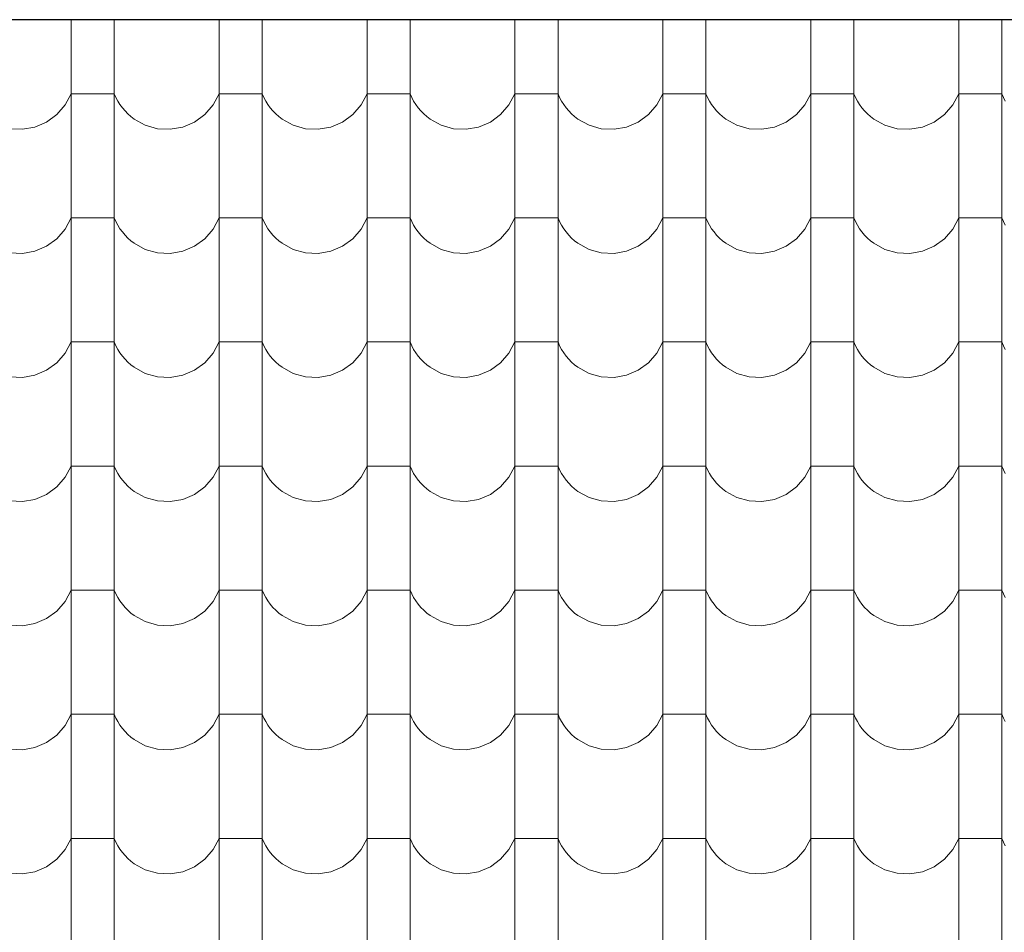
# Model space of a CAD drawing. Header units: millimetres. Extents: x -61343 to 9939, y -6894 to 7453.
# Tile 240 of 255: x 3297 to 3517, y -3385 to -3181. Entities that reach past the tile are written whole.
import ezdxf

# ---------------------------------------------------------------- set-up
doc = ezdxf.new("R2010")
doc.units = ezdxf.units.MM
doc.header["$MEASUREMENT"] = 0
doc.layers.add('810-G Ogólne', color=7, linetype='Continuous')
doc.layers.add('990-D Import IFC', color=7, linetype='Continuous')

# ---------------------------------------------------------------- blocks, each defined once
blk = doc.blocks.new('*X1822', base_point=(515069.4, 47309.9))
at = {"layer": '990-D Import IFC', "color": 251, "linetype": 'Continuous', "lineweight": 13, "true_color": 0x6a6a6a}
for p, q in [((543071.4, -15788.8), (543071.4, -15846.1)), ((543167.5, -15788.8), (543167.5, -15846.1)), ((543401.4, -15788.8), (543401.4, -15846.1)), ((543497.5, -15788.8), (543497.5, -15846.1)), ((543731.4, -15788.8), (543731.4, -15846.1)), ((543827.5, -15788.8), (543827.5, -15846.1)), ((544061.4, -15788.8), (544061.4, -15846.1)), ((544157.5, -15788.8), (544157.5, -15846.1)), ((544391.4, -15788.8), (544391.4, -15846.1)), ((544487.5, -15788.8), (544487.5, -15846.1)), ((544721.4, -15788.8), (544721.4, -15846.1)), ((544817.5, -15788.8), (544817.5, -15846.1)), ((545051.4, -15788.8), (545051.4, -15846.1)), ((545147.5, -15788.8), (545147.5, -15846.1)), ((543071.4, -15846.1), (543071.4, -16123.1)), ((543167.5, -15846.1), (543167.5, -16123.1)), ((543401.4, -15846.1), (543401.4, -16123.1)), ((543497.5, -15846.1), (543497.5, -16123.1)), ((543731.4, -15846.1), (543731.4, -16123.1)), ((543827.5, -15846.1), (543827.5, -16123.1)), ((544061.4, -15846.1), (544061.4, -16123.1)), ((544157.5, -15846.1), (544157.5, -16123.1)), ((544391.4, -15846.1), (544391.4, -16123.1)), ((544487.5, -15846.1), (544487.5, -16123.1)), ((544721.4, -15846.1), (544721.4, -16123.1)), ((544817.5, -15846.1), (544817.5, -16123.1)), ((545051.4, -15846.1), (545051.4, -16123.1)), ((545147.5, -15846.1), (545147.5, -16123.1)), ((543058.1, -15979.2), (543071.4, -15954.2)), ((543119.4, -15954.2), (543071.4, -15954.2)), ((543167.5, -15954.2), (543119.4, -15954.2)), ((543167.5, -15954.2), (543171.1, -15962.5)), ((543171.1, -15962.5), (543175.4, -15970.6)), ((543388.1, -15979.2), (543401.4, -15954.2)), ((543449.4, -15954.2), (543401.4, -15954.2)), ((543497.5, -15954.2), (543449.4, -15954.2)), ((543497.5, -15954.2), (543501.1, -15962.5)), ((543501.1, -15962.5), (543505.4, -15970.6)), ((543718.1, -15979.2), (543731.4, -15954.2)), ((543779.4, -15954.2), (543731.4, -15954.2)), ((543827.5, -15954.2), (543779.4, -15954.2)), ((543827.5, -15954.2), (543831.1, -15962.5)), ((543831.1, -15962.5), (543835.4, -15970.6)), ((544048.1, -15979.2), (544061.4, -15954.2)), ((544109.4, -15954.2), (544061.4, -15954.2)), ((544157.5, -15954.2), (544109.4, -15954.2)), ((544157.5, -15954.2), (544161.1, -15962.5)), ((544161.1, -15962.5), (544165.4, -15970.6)), ((544378.1, -15979.2), (544391.4, -15954.2)), ((544439.4, -15954.2), (544391.4, -15954.2)), ((544487.5, -15954.2), (544439.4, -15954.2)), ((544487.5, -15954.2), (544491.1, -15962.5)), ((544491.1, -15962.5), (544495.4, -15970.6)), ((544708.1, -15979.2), (544721.4, -15954.2)), ((544769.4, -15954.2), (544721.4, -15954.2)), ((544817.5, -15954.2), (544769.4, -15954.2)), ((544817.5, -15954.2), (544821.1, -15962.5)), ((544821.1, -15962.5), (544825.4, -15970.6)), ((545038.1, -15979.2), (545051.4, -15954.2)), ((545099.4, -15954.2), (545051.4, -15954.2)), ((545147.5, -15954.2), (545099.4, -15954.2)), ((545147.5, -15954.2), (545151.1, -15962.5)), ((545151.1, -15962.5), (545155.4, -15970.6)), ((543039.4, -16000.7), (543058.1, -15979.2)), ((543175.4, -15970.6), (543180.2, -15978.3)), ((543180.2, -15978.3), (543185.5, -15985.7)), ((543185.5, -15985.7), (543191.4, -15992.6)), ((543369.4, -16000.7), (543388.1, -15979.2)), ((543505.4, -15970.6), (543510.2, -15978.3)), ((543510.2, -15978.3), (543515.5, -15985.7)), ((543515.5, -15985.7), (543521.4, -15992.6)), ((543699.4, -16000.7), (543718.1, -15979.2)), ((543835.4, -15970.6), (543840.2, -15978.3)), ((543840.2, -15978.3), (543845.5, -15985.7)), ((543845.5, -15985.7), (543851.4, -15992.6)), ((544029.4, -16000.7), (544048.1, -15979.2)), ((544165.4, -15970.6), (544170.2, -15978.3)), ((544170.2, -15978.3), (544175.5, -15985.7)), ((544175.5, -15985.7), (544181.4, -15992.6)), ((544359.4, -16000.7), (544378.1, -15979.2)), ((544495.4, -15970.6), (544500.2, -15978.3)), ((544500.2, -15978.3), (544505.5, -15985.7)), ((544505.5, -15985.7), (544511.4, -15992.6)), ((544689.4, -16000.7), (544708.1, -15979.2)), ((544825.4, -15970.6), (544830.2, -15978.3)), ((544830.2, -15978.3), (544835.5, -15985.7)), ((544835.5, -15985.7), (544841.4, -15992.6)), ((545019.4, -16000.7), (545038.1, -15979.2)), ((543016.5, -16017.4), (543039.4, -16000.7)), ((543191.4, -15992.6), (543197.8, -15999.1)), ((543197.8, -15999.1), (543204.6, -16005.2)), ((543204.6, -16005.2), (543211.9, -16010.7)), ((543211.9, -16010.7), (543236.7, -16024.4)), ((543346.5, -16017.4), (543369.4, -16000.7)), ((543521.4, -15992.6), (543527.8, -15999.1)), ((543527.8, -15999.1), (543534.6, -16005.2)), ((543534.6, -16005.2), (543541.9, -16010.7)), ((543541.9, -16010.7), (543566.7, -16024.4)), ((543676.5, -16017.4), (543699.4, -16000.7)), ((543851.4, -15992.6), (543857.8, -15999.1)), ((543857.8, -15999.1), (543864.6, -16005.2)), ((543864.6, -16005.2), (543871.9, -16010.7)), ((543871.9, -16010.7), (543896.7, -16024.4)), ((544006.5, -16017.4), (544029.4, -16000.7)), ((544181.4, -15992.6), (544187.8, -15999.1)), ((544187.8, -15999.1), (544194.6, -16005.2)), ((544194.6, -16005.2), (544201.9, -16010.7)), ((544201.9, -16010.7), (544226.7, -16024.4)), ((544336.5, -16017.4), (544359.4, -16000.7)), ((544511.4, -15992.6), (544517.8, -15999.1)), ((544517.8, -15999.1), (544524.6, -16005.2)), ((544524.6, -16005.2), (544531.9, -16010.7)), ((544531.9, -16010.7), (544556.7, -16024.4)), ((544666.5, -16017.4), (544689.4, -16000.7)), ((544841.4, -15992.6), (544847.8, -15999.1)), ((544847.8, -15999.1), (544854.6, -16005.2)), ((544854.6, -16005.2), (544861.9, -16010.7)), ((544861.9, -16010.7), (544886.7, -16024.4)), ((544996.5, -16017.4), (545019.4, -16000.7)), ((542934.1, -16032.1), (542962.4, -16033.5)), ((542962.4, -16033.5), (542990.4, -16028.5)), ((542990.4, -16028.5), (543016.5, -16017.4)), ((543236.7, -16024.4), (543264.1, -16032.1)), ((543264.1, -16032.1), (543292.4, -16033.5)), ((543292.4, -16033.5), (543320.4, -16028.5)), ((543320.4, -16028.5), (543346.5, -16017.4)), ((543566.7, -16024.4), (543594.1, -16032.1)), ((543594.1, -16032.1), (543622.4, -16033.5)), ((543622.4, -16033.5), (543650.4, -16028.5)), ((543650.4, -16028.5), (543676.5, -16017.4)), ((543896.7, -16024.4), (543924.1, -16032.1)), ((543924.1, -16032.1), (543952.4, -16033.5)), ((543952.4, -16033.5), (543980.4, -16028.5)), ((543980.4, -16028.5), (544006.5, -16017.4)), ((544226.7, -16024.4), (544254.1, -16032.1)), ((544254.1, -16032.1), (544282.4, -16033.5)), ((544282.4, -16033.5), (544310.4, -16028.5)), ((544310.4, -16028.5), (544336.5, -16017.4)), ((544556.7, -16024.4), (544584.1, -16032.1)), ((544584.1, -16032.1), (544612.4, -16033.5)), ((544612.4, -16033.5), (544640.4, -16028.5)), ((544640.4, -16028.5), (544666.5, -16017.4)), ((544886.7, -16024.4), (544914.1, -16032.1)), ((544914.1, -16032.1), (544942.4, -16033.5)), ((544942.4, -16033.5), (544970.4, -16028.5)), ((544970.4, -16028.5), (544996.5, -16017.4)), ((543071.4, -16123.1), (543071.4, -16400.1)), ((543167.5, -16123.1), (543167.5, -16400.1)), ((543401.4, -16123.1), (543401.4, -16400.1)), ((543497.5, -16123.1), (543497.5, -16400.1)), ((543731.4, -16123.1), (543731.4, -16400.1)), ((543827.5, -16123.1), (543827.5, -16400.1)), ((544061.4, -16123.1), (544061.4, -16400.1)), ((544157.5, -16123.1), (544157.5, -16400.1)), ((544391.4, -16123.1), (544391.4, -16400.1)), ((544487.5, -16123.1), (544487.5, -16400.1)), ((544721.4, -16123.1), (544721.4, -16400.1)), ((544817.5, -16123.1), (544817.5, -16400.1)), ((545051.4, -16123.1), (545051.4, -16400.1)), ((545147.5, -16123.1), (545147.5, -16400.1)), ((543058.1, -16256.2), (543071.4, -16231.2)), ((543119.4, -16231.2), (543071.4, -16231.2)), ((543167.5, -16231.2), (543119.4, -16231.2)), ((543167.5, -16231.2), (543171.1, -16239.5)), ((543388.1, -16256.2), (543401.4, -16231.2)), ((543449.4, -16231.2), (543401.4, -16231.2)), ((543497.5, -16231.2), (543449.4, -16231.2)), ((543497.5, -16231.2), (543501.1, -16239.5)), ((543718.1, -16256.2), (543731.4, -16231.2)), ((543779.4, -16231.2), (543731.4, -16231.2)), ((543827.5, -16231.2), (543779.4, -16231.2)), ((543827.5, -16231.2), (543831.1, -16239.5)), ((544048.1, -16256.2), (544061.4, -16231.2)), ((544109.4, -16231.2), (544061.4, -16231.2)), ((544157.5, -16231.2), (544109.4, -16231.2)), ((544157.5, -16231.2), (544161.1, -16239.5)), ((544378.1, -16256.2), (544391.4, -16231.2)), ((544439.4, -16231.2), (544391.4, -16231.2)), ((544487.5, -16231.2), (544439.4, -16231.2)), ((544487.5, -16231.2), (544491.1, -16239.5)), ((544708.1, -16256.2), (544721.4, -16231.2)), ((544769.4, -16231.2), (544721.4, -16231.2)), ((544817.5, -16231.2), (544769.4, -16231.2)), ((544817.5, -16231.2), (544821.1, -16239.5)), ((545038.1, -16256.2), (545051.4, -16231.2)), ((545099.4, -16231.2), (545051.4, -16231.2)), ((545147.5, -16231.2), (545099.4, -16231.2)), ((545147.5, -16231.2), (545151.1, -16239.5)), ((543171.1, -16239.5), (543175.4, -16247.6)), ((543175.4, -16247.6), (543180.2, -16255.3)), ((543180.2, -16255.3), (543185.5, -16262.7)), ((543501.1, -16239.5), (543505.4, -16247.6)), ((543505.4, -16247.6), (543510.2, -16255.3)), ((543510.2, -16255.3), (543515.5, -16262.7)), ((543831.1, -16239.5), (543835.4, -16247.6)), ((543835.4, -16247.6), (543840.2, -16255.3)), ((543840.2, -16255.3), (543845.5, -16262.7)), ((544161.1, -16239.5), (544165.4, -16247.6)), ((544165.4, -16247.6), (544170.2, -16255.3)), ((544170.2, -16255.3), (544175.5, -16262.7)), ((544491.1, -16239.5), (544495.4, -16247.6)), ((544495.4, -16247.6), (544500.2, -16255.3)), ((544500.2, -16255.3), (544505.5, -16262.7)), ((544821.1, -16239.5), (544825.4, -16247.6)), ((544825.4, -16247.6), (544830.2, -16255.3)), ((544830.2, -16255.3), (544835.5, -16262.7)), ((545151.1, -16239.5), (545155.4, -16247.6)), ((543016.5, -16294.4), (543039.4, -16277.7)), ((543039.4, -16277.7), (543058.1, -16256.2)), ((543185.5, -16262.7), (543191.4, -16269.6)), ((543191.4, -16269.6), (543197.8, -16276.1)), ((543197.8, -16276.1), (543204.6, -16282.2)), ((543346.5, -16294.4), (543369.4, -16277.7)), ((543369.4, -16277.7), (543388.1, -16256.2)), ((543515.5, -16262.7), (543521.4, -16269.6)), ((543521.4, -16269.6), (543527.8, -16276.1)), ((543527.8, -16276.1), (543534.6, -16282.2)), ((543676.5, -16294.4), (543699.4, -16277.7)), ((543699.4, -16277.7), (543718.1, -16256.2)), ((543845.5, -16262.7), (543851.4, -16269.6)), ((543851.4, -16269.6), (543857.8, -16276.1)), ((543857.8, -16276.1), (543864.6, -16282.2)), ((544006.5, -16294.4), (544029.4, -16277.7)), ((544029.4, -16277.7), (544048.1, -16256.2)), ((544175.5, -16262.7), (544181.4, -16269.6)), ((544181.4, -16269.6), (544187.8, -16276.1)), ((544187.8, -16276.1), (544194.6, -16282.2)), ((544336.5, -16294.4), (544359.4, -16277.7)), ((544359.4, -16277.7), (544378.1, -16256.2)), ((544505.5, -16262.7), (544511.4, -16269.6)), ((544511.4, -16269.6), (544517.8, -16276.1)), ((544517.8, -16276.1), (544524.6, -16282.2)), ((544666.5, -16294.4), (544689.4, -16277.7)), ((544689.4, -16277.7), (544708.1, -16256.2)), ((544835.5, -16262.7), (544841.4, -16269.6)), ((544841.4, -16269.6), (544847.8, -16276.1)), ((544847.8, -16276.1), (544854.6, -16282.2)), ((544996.5, -16294.4), (545019.4, -16277.7)), ((545019.4, -16277.7), (545038.1, -16256.2)), ((542990.4, -16305.5), (543016.5, -16294.4)), ((543204.6, -16282.2), (543211.9, -16287.7)), ((543211.9, -16287.7), (543236.7, -16301.4)), ((543320.4, -16305.5), (543346.5, -16294.4)), ((543534.6, -16282.2), (543541.9, -16287.7)), ((543541.9, -16287.7), (543566.7, -16301.4)), ((543650.4, -16305.5), (543676.5, -16294.4)), ((543864.6, -16282.2), (543871.9, -16287.7)), ((543871.9, -16287.7), (543896.7, -16301.4)), ((543980.4, -16305.5), (544006.5, -16294.4)), ((544194.6, -16282.2), (544201.9, -16287.7)), ((544201.9, -16287.7), (544226.7, -16301.4)), ((544310.4, -16305.5), (544336.5, -16294.4)), ((544524.6, -16282.2), (544531.9, -16287.7)), ((544531.9, -16287.7), (544556.7, -16301.4)), ((544640.4, -16305.5), (544666.5, -16294.4)), ((544854.6, -16282.2), (544861.9, -16287.7)), ((544861.9, -16287.7), (544886.7, -16301.4)), ((544970.4, -16305.5), (544996.5, -16294.4)), ((542934.1, -16309.1), (542962.4, -16310.5)), ((542962.4, -16310.5), (542990.4, -16305.5)), ((543236.7, -16301.4), (543264.1, -16309.1)), ((543264.1, -16309.1), (543292.4, -16310.5)), ((543292.4, -16310.5), (543320.4, -16305.5)), ((543566.7, -16301.4), (543594.1, -16309.1)), ((543594.1, -16309.1), (543622.4, -16310.5)), ((543622.4, -16310.5), (543650.4, -16305.5)), ((543896.7, -16301.4), (543924.1, -16309.1)), ((543924.1, -16309.1), (543952.4, -16310.5)), ((543952.4, -16310.5), (543980.4, -16305.5)), ((544226.7, -16301.4), (544254.1, -16309.1)), ((544254.1, -16309.1), (544282.4, -16310.5)), ((544282.4, -16310.5), (544310.4, -16305.5)), ((544556.7, -16301.4), (544584.1, -16309.1)), ((544584.1, -16309.1), (544612.4, -16310.5)), ((544612.4, -16310.5), (544640.4, -16305.5)), ((544886.7, -16301.4), (544914.1, -16309.1)), ((544914.1, -16309.1), (544942.4, -16310.5)), ((544942.4, -16310.5), (544970.4, -16305.5)), ((543071.4, -16400.1), (543071.4, -16677.1)), ((543167.5, -16400.1), (543167.5, -16677.1)), ((543401.4, -16400.1), (543401.4, -16677.1)), ((543497.5, -16400.1), (543497.5, -16677.1)), ((543731.4, -16400.1), (543731.4, -16677.1)), ((543827.5, -16400.1), (543827.5, -16677.1)), ((544061.4, -16400.1), (544061.4, -16677.1)), ((544157.5, -16400.1), (544157.5, -16677.1)), ((544391.4, -16400.1), (544391.4, -16677.1)), ((544487.5, -16400.1), (544487.5, -16677.1)), ((544721.4, -16400.1), (544721.4, -16677.1)), ((544817.5, -16400.1), (544817.5, -16677.1)), ((545051.4, -16400.1), (545051.4, -16677.1)), ((545147.5, -16400.1), (545147.5, -16677.1)), ((543058.1, -16533.2), (543071.4, -16508.2)), ((543119.4, -16508.2), (543071.4, -16508.2)), ((543167.5, -16508.2), (543119.4, -16508.2)), ((543167.5, -16508.2), (543171.1, -16516.5)), ((543171.1, -16516.5), (543175.4, -16524.6)), ((543388.1, -16533.2), (543401.4, -16508.2)), ((543449.4, -16508.2), (543401.4, -16508.2)), ((543497.5, -16508.2), (543449.4, -16508.2)), ((543497.5, -16508.2), (543501.1, -16516.5)), ((543501.1, -16516.5), (543505.4, -16524.6)), ((543718.1, -16533.2), (543731.4, -16508.2)), ((543779.4, -16508.2), (543731.4, -16508.2)), ((543827.5, -16508.2), (543779.4, -16508.2)), ((543827.5, -16508.2), (543831.1, -16516.5)), ((543831.1, -16516.5), (543835.4, -16524.6)), ((544048.1, -16533.2), (544061.4, -16508.2)), ((544109.4, -16508.2), (544061.4, -16508.2)), ((544157.5, -16508.2), (544109.4, -16508.2)), ((544157.5, -16508.2), (544161.1, -16516.5)), ((544161.1, -16516.5), (544165.4, -16524.6)), ((544378.1, -16533.2), (544391.4, -16508.2)), ((544439.4, -16508.2), (544391.4, -16508.2)), ((544487.5, -16508.2), (544439.4, -16508.2)), ((544487.5, -16508.2), (544491.1, -16516.5)), ((544491.1, -16516.5), (544495.4, -16524.6)), ((544708.1, -16533.2), (544721.4, -16508.2)), ((544769.4, -16508.2), (544721.4, -16508.2)), ((544817.5, -16508.2), (544769.4, -16508.2)), ((544817.5, -16508.2), (544821.1, -16516.5)), ((544821.1, -16516.5), (544825.4, -16524.6)), ((545038.1, -16533.2), (545051.4, -16508.2)), ((545099.4, -16508.2), (545051.4, -16508.2)), ((545147.5, -16508.2), (545099.4, -16508.2)), ((545147.5, -16508.2), (545151.1, -16516.5)), ((545151.1, -16516.5), (545155.4, -16524.6)), ((543039.4, -16554.7), (543058.1, -16533.2)), ((543175.4, -16524.6), (543180.2, -16532.3)), ((543180.2, -16532.3), (543185.5, -16539.7)), ((543185.5, -16539.7), (543191.4, -16546.6)), ((543369.4, -16554.7), (543388.1, -16533.2)), ((543505.4, -16524.6), (543510.2, -16532.3)), ((543510.2, -16532.3), (543515.5, -16539.7)), ((543515.5, -16539.7), (543521.4, -16546.6)), ((543699.4, -16554.7), (543718.1, -16533.2)), ((543835.4, -16524.6), (543840.2, -16532.3)), ((543840.2, -16532.3), (543845.5, -16539.7)), ((543845.5, -16539.7), (543851.4, -16546.6)), ((544029.4, -16554.7), (544048.1, -16533.2)), ((544165.4, -16524.6), (544170.2, -16532.3)), ((544170.2, -16532.3), (544175.5, -16539.7)), ((544175.5, -16539.7), (544181.4, -16546.6)), ((544359.4, -16554.7), (544378.1, -16533.2)), ((544495.4, -16524.6), (544500.2, -16532.3)), ((544500.2, -16532.3), (544505.5, -16539.7)), ((544505.5, -16539.7), (544511.4, -16546.6)), ((544689.4, -16554.7), (544708.1, -16533.2)), ((544825.4, -16524.6), (544830.2, -16532.3)), ((544830.2, -16532.3), (544835.5, -16539.7)), ((544835.5, -16539.7), (544841.4, -16546.6)), ((545019.4, -16554.7), (545038.1, -16533.2)), ((543016.5, -16571.4), (543039.4, -16554.7)), ((543191.4, -16546.6), (543197.8, -16553.1)), ((543197.8, -16553.1), (543204.6, -16559.2)), ((543204.6, -16559.2), (543211.9, -16564.7)), ((543346.5, -16571.4), (543369.4, -16554.7)), ((543521.4, -16546.6), (543527.8, -16553.1)), ((543527.8, -16553.1), (543534.6, -16559.2)), ((543534.6, -16559.2), (543541.9, -16564.7)), ((543676.5, -16571.4), (543699.4, -16554.7)), ((543851.4, -16546.6), (543857.8, -16553.1)), ((543857.8, -16553.1), (543864.6, -16559.2)), ((543864.6, -16559.2), (543871.9, -16564.7)), ((544006.5, -16571.4), (544029.4, -16554.7)), ((544181.4, -16546.6), (544187.8, -16553.1)), ((544187.8, -16553.1), (544194.6, -16559.2)), ((544194.6, -16559.2), (544201.9, -16564.7)), ((544336.5, -16571.4), (544359.4, -16554.7)), ((544511.4, -16546.6), (544517.8, -16553.1)), ((544517.8, -16553.1), (544524.6, -16559.2)), ((544524.6, -16559.2), (544531.9, -16564.7)), ((544666.5, -16571.4), (544689.4, -16554.7)), ((544841.4, -16546.6), (544847.8, -16553.1)), ((544847.8, -16553.1), (544854.6, -16559.2)), ((544854.6, -16559.2), (544861.9, -16564.7)), ((544996.5, -16571.4), (545019.4, -16554.7)), ((542962.4, -16587.5), (542990.4, -16582.5)), ((542990.4, -16582.5), (543016.5, -16571.4)), ((543211.9, -16564.7), (543236.7, -16578.4)), ((543236.7, -16578.4), (543264.1, -16586.1)), ((543292.4, -16587.5), (543320.4, -16582.5)), ((543320.4, -16582.5), (543346.5, -16571.4)), ((543541.9, -16564.7), (543566.7, -16578.4)), ((543566.7, -16578.4), (543594.1, -16586.1)), ((543622.4, -16587.5), (543650.4, -16582.5)), ((543650.4, -16582.5), (543676.5, -16571.4)), ((543871.9, -16564.7), (543896.7, -16578.4)), ((543896.7, -16578.4), (543924.1, -16586.1)), ((543952.4, -16587.5), (543980.4, -16582.5)), ((543980.4, -16582.5), (544006.5, -16571.4)), ((544201.9, -16564.7), (544226.7, -16578.4)), ((544226.7, -16578.4), (544254.1, -16586.1)), ((544282.4, -16587.5), (544310.4, -16582.5)), ((544310.4, -16582.5), (544336.5, -16571.4)), ((544531.9, -16564.7), (544556.7, -16578.4)), ((544556.7, -16578.4), (544584.1, -16586.1)), ((544612.4, -16587.5), (544640.4, -16582.5)), ((544640.4, -16582.5), (544666.5, -16571.4)), ((544861.9, -16564.7), (544886.7, -16578.4)), ((544886.7, -16578.4), (544914.1, -16586.1)), ((544942.4, -16587.5), (544970.4, -16582.5)), ((544970.4, -16582.5), (544996.5, -16571.4)), ((542934.1, -16586.1), (542962.4, -16587.5)), ((543264.1, -16586.1), (543292.4, -16587.5)), ((543594.1, -16586.1), (543622.4, -16587.5)), ((543924.1, -16586.1), (543952.4, -16587.5)), ((544254.1, -16586.1), (544282.4, -16587.5)), ((544584.1, -16586.1), (544612.4, -16587.5)), ((544914.1, -16586.1), (544942.4, -16587.5)), ((543071.4, -16677.1), (543071.4, -16954.1)), ((543167.5, -16677.1), (543167.5, -16954.1)), ((543401.4, -16677.1), (543401.4, -16954.1)), ((543497.5, -16677.1), (543497.5, -16954.1)), ((543731.4, -16677.1), (543731.4, -16954.1)), ((543827.5, -16677.1), (543827.5, -16954.1)), ((544061.4, -16677.1), (544061.4, -16954.1)), ((544157.5, -16677.1), (544157.5, -16954.1)), ((544391.4, -16677.1), (544391.4, -16954.1)), ((544487.5, -16677.1), (544487.5, -16954.1)), ((544721.4, -16677.1), (544721.4, -16954.1)), ((544817.5, -16677.1), (544817.5, -16954.1)), ((545051.4, -16677.1), (545051.4, -16954.1)), ((545147.5, -16677.1), (545147.5, -16954.1)), ((543058.1, -16810.2), (543071.4, -16785.2)), ((543119.4, -16785.2), (543071.4, -16785.2)), ((543167.5, -16785.2), (543119.4, -16785.2)), ((543167.5, -16785.2), (543171.1, -16793.5)), ((543171.1, -16793.5), (543175.4, -16801.6)), ((543175.4, -16801.6), (543180.2, -16809.3)), ((543388.1, -16810.2), (543401.4, -16785.2)), ((543449.4, -16785.2), (543401.4, -16785.2)), ((543497.5, -16785.2), (543449.4, -16785.2)), ((543497.5, -16785.2), (543501.1, -16793.5)), ((543501.1, -16793.5), (543505.4, -16801.6)), ((543505.4, -16801.6), (543510.2, -16809.3)), ((543718.1, -16810.2), (543731.4, -16785.2)), ((543779.4, -16785.2), (543731.4, -16785.2)), ((543827.5, -16785.2), (543779.4, -16785.2)), ((543827.5, -16785.2), (543831.1, -16793.5)), ((543831.1, -16793.5), (543835.4, -16801.6)), ((543835.4, -16801.6), (543840.2, -16809.3)), ((544048.1, -16810.2), (544061.4, -16785.2)), ((544109.4, -16785.2), (544061.4, -16785.2)), ((544157.5, -16785.2), (544109.4, -16785.2)), ((544157.5, -16785.2), (544161.1, -16793.5)), ((544161.1, -16793.5), (544165.4, -16801.6)), ((544165.4, -16801.6), (544170.2, -16809.3)), ((544378.1, -16810.2), (544391.4, -16785.2)), ((544439.4, -16785.2), (544391.4, -16785.2)), ((544487.5, -16785.2), (544439.4, -16785.2)), ((544487.5, -16785.2), (544491.1, -16793.5)), ((544491.1, -16793.5), (544495.4, -16801.6)), ((544495.4, -16801.6), (544500.2, -16809.3)), ((544708.1, -16810.2), (544721.4, -16785.2)), ((544769.4, -16785.2), (544721.4, -16785.2)), ((544817.5, -16785.2), (544769.4, -16785.2)), ((544817.5, -16785.2), (544821.1, -16793.5)), ((544821.1, -16793.5), (544825.4, -16801.6)), ((544825.4, -16801.6), (544830.2, -16809.3)), ((545038.1, -16810.2), (545051.4, -16785.2)), ((545099.4, -16785.2), (545051.4, -16785.2)), ((545147.5, -16785.2), (545099.4, -16785.2)), ((545147.5, -16785.2), (545151.1, -16793.5)), ((545151.1, -16793.5), (545155.4, -16801.6)), ((543039.4, -16831.7), (543058.1, -16810.2)), ((543180.2, -16809.3), (543185.5, -16816.7)), ((543185.5, -16816.7), (543191.4, -16823.6)), ((543191.4, -16823.6), (543197.8, -16830.1)), ((543369.4, -16831.7), (543388.1, -16810.2)), ((543510.2, -16809.3), (543515.5, -16816.7)), ((543515.5, -16816.7), (543521.4, -16823.6)), ((543521.4, -16823.6), (543527.8, -16830.1)), ((543699.4, -16831.7), (543718.1, -16810.2)), ((543840.2, -16809.3), (543845.5, -16816.7)), ((543845.5, -16816.7), (543851.4, -16823.6)), ((543851.4, -16823.6), (543857.8, -16830.1)), ((544029.4, -16831.7), (544048.1, -16810.2)), ((544170.2, -16809.3), (544175.5, -16816.7)), ((544175.5, -16816.7), (544181.4, -16823.6)), ((544181.4, -16823.6), (544187.8, -16830.1)), ((544359.4, -16831.7), (544378.1, -16810.2)), ((544500.2, -16809.3), (544505.5, -16816.7)), ((544505.5, -16816.7), (544511.4, -16823.6)), ((544511.4, -16823.6), (544517.8, -16830.1)), ((544689.4, -16831.7), (544708.1, -16810.2)), ((544830.2, -16809.3), (544835.5, -16816.7)), ((544835.5, -16816.7), (544841.4, -16823.6)), ((544841.4, -16823.6), (544847.8, -16830.1)), ((545019.4, -16831.7), (545038.1, -16810.2)), ((542990.4, -16859.5), (543016.5, -16848.4)), ((543016.5, -16848.4), (543039.4, -16831.7)), ((543197.8, -16830.1), (543204.6, -16836.2)), ((543204.6, -16836.2), (543211.9, -16841.7)), ((543211.9, -16841.7), (543236.7, -16855.4)), ((543320.4, -16859.5), (543346.5, -16848.4)), ((543346.5, -16848.4), (543369.4, -16831.7)), ((543527.8, -16830.1), (543534.6, -16836.2)), ((543534.6, -16836.2), (543541.9, -16841.7)), ((543541.9, -16841.7), (543566.7, -16855.4)), ((543650.4, -16859.5), (543676.5, -16848.4)), ((543676.5, -16848.4), (543699.4, -16831.7)), ((543857.8, -16830.1), (543864.6, -16836.2)), ((543864.6, -16836.2), (543871.9, -16841.7)), ((543871.9, -16841.7), (543896.7, -16855.4)), ((543980.4, -16859.5), (544006.5, -16848.4)), ((544006.5, -16848.4), (544029.4, -16831.7)), ((544187.8, -16830.1), (544194.6, -16836.2)), ((544194.6, -16836.2), (544201.9, -16841.7)), ((544201.9, -16841.7), (544226.7, -16855.4)), ((544310.4, -16859.5), (544336.5, -16848.4)), ((544336.5, -16848.4), (544359.4, -16831.7)), ((544517.8, -16830.1), (544524.6, -16836.2)), ((544524.6, -16836.2), (544531.9, -16841.7)), ((544531.9, -16841.7), (544556.7, -16855.4)), ((544640.4, -16859.5), (544666.5, -16848.4)), ((544666.5, -16848.4), (544689.4, -16831.7)), ((544847.8, -16830.1), (544854.6, -16836.2)), ((544854.6, -16836.2), (544861.9, -16841.7)), ((544861.9, -16841.7), (544886.7, -16855.4)), ((544970.4, -16859.5), (544996.5, -16848.4)), ((544996.5, -16848.4), (545019.4, -16831.7)), ((542934.1, -16863.1), (542962.4, -16864.5)), ((542962.4, -16864.5), (542990.4, -16859.5)), ((543236.7, -16855.4), (543264.1, -16863.1)), ((543264.1, -16863.1), (543292.4, -16864.5)), ((543292.4, -16864.5), (543320.4, -16859.5)), ((543566.7, -16855.4), (543594.1, -16863.1)), ((543594.1, -16863.1), (543622.4, -16864.5)), ((543622.4, -16864.5), (543650.4, -16859.5)), ((543896.7, -16855.4), (543924.1, -16863.1)), ((543924.1, -16863.1), (543952.4, -16864.5)), ((543952.4, -16864.5), (543980.4, -16859.5)), ((544226.7, -16855.4), (544254.1, -16863.1)), ((544254.1, -16863.1), (544282.4, -16864.5)), ((544282.4, -16864.5), (544310.4, -16859.5)), ((544556.7, -16855.4), (544584.1, -16863.1)), ((544584.1, -16863.1), (544612.4, -16864.5)), ((544612.4, -16864.5), (544640.4, -16859.5)), ((544886.7, -16855.4), (544914.1, -16863.1)), ((544914.1, -16863.1), (544942.4, -16864.5)), ((544942.4, -16864.5), (544970.4, -16859.5)), ((543071.4, -16954.1), (543071.4, -17231.1)), ((543167.5, -16954.1), (543167.5, -17231.1)), ((543401.4, -16954.1), (543401.4, -17231.1)), ((543497.5, -16954.1), (543497.5, -17231.1)), ((543731.4, -16954.1), (543731.4, -17231.1)), ((543827.5, -16954.1), (543827.5, -17231.1)), ((544061.4, -16954.1), (544061.4, -17231.1)), ((544157.5, -16954.1), (544157.5, -17231.1)), ((544391.4, -16954.1), (544391.4, -17231.1)), ((544487.5, -16954.1), (544487.5, -17231.1)), ((544721.4, -16954.1), (544721.4, -17231.1)), ((544817.5, -16954.1), (544817.5, -17231.1)), ((545051.4, -16954.1), (545051.4, -17231.1)), ((545147.5, -16954.1), (545147.5, -17231.1)), ((543058.1, -17087.2), (543071.4, -17062.2)), ((543119.4, -17062.2), (543071.4, -17062.2)), ((543167.5, -17062.2), (543119.4, -17062.2)), ((543167.5, -17062.2), (543171.1, -17070.5)), ((543388.1, -17087.2), (543401.4, -17062.2)), ((543449.4, -17062.2), (543401.4, -17062.2)), ((543497.5, -17062.2), (543449.4, -17062.2)), ((543497.5, -17062.2), (543501.1, -17070.5)), ((543718.1, -17087.2), (543731.4, -17062.2)), ((543779.4, -17062.2), (543731.4, -17062.2)), ((543827.5, -17062.2), (543779.4, -17062.2)), ((543827.5, -17062.2), (543831.1, -17070.5)), ((544048.1, -17087.2), (544061.4, -17062.2)), ((544109.4, -17062.2), (544061.4, -17062.2)), ((544157.5, -17062.2), (544109.4, -17062.2)), ((544157.5, -17062.2), (544161.1, -17070.5)), ((544378.1, -17087.2), (544391.4, -17062.2)), ((544439.4, -17062.2), (544391.4, -17062.2)), ((544487.5, -17062.2), (544439.4, -17062.2)), ((544487.5, -17062.2), (544491.1, -17070.5)), ((544708.1, -17087.2), (544721.4, -17062.2)), ((544769.4, -17062.2), (544721.4, -17062.2)), ((544817.5, -17062.2), (544769.4, -17062.2)), ((544817.5, -17062.2), (544821.1, -17070.5)), ((545038.1, -17087.2), (545051.4, -17062.2)), ((545099.4, -17062.2), (545051.4, -17062.2)), ((545147.5, -17062.2), (545099.4, -17062.2)), ((545147.5, -17062.2), (545151.1, -17070.5)), ((543039.4, -17108.7), (543058.1, -17087.2)), ((543171.1, -17070.5), (543175.4, -17078.6)), ((543175.4, -17078.6), (543180.2, -17086.3)), ((543180.2, -17086.3), (543185.5, -17093.7)), ((543369.4, -17108.7), (543388.1, -17087.2)), ((543501.1, -17070.5), (543505.4, -17078.6)), ((543505.4, -17078.6), (543510.2, -17086.3)), ((543510.2, -17086.3), (543515.5, -17093.7)), ((543699.4, -17108.7), (543718.1, -17087.2)), ((543831.1, -17070.5), (543835.4, -17078.6)), ((543835.4, -17078.6), (543840.2, -17086.3)), ((543840.2, -17086.3), (543845.5, -17093.7)), ((544029.4, -17108.7), (544048.1, -17087.2)), ((544161.1, -17070.5), (544165.4, -17078.6)), ((544165.4, -17078.6), (544170.2, -17086.3)), ((544170.2, -17086.3), (544175.5, -17093.7)), ((544359.4, -17108.7), (544378.1, -17087.2)), ((544491.1, -17070.5), (544495.4, -17078.6)), ((544495.4, -17078.6), (544500.2, -17086.3)), ((544500.2, -17086.3), (544505.5, -17093.7)), ((544689.4, -17108.7), (544708.1, -17087.2)), ((544821.1, -17070.5), (544825.4, -17078.6)), ((544825.4, -17078.6), (544830.2, -17086.3)), ((544830.2, -17086.3), (544835.5, -17093.7)), ((545019.4, -17108.7), (545038.1, -17087.2)), ((545151.1, -17070.5), (545155.4, -17078.6)), ((543016.5, -17125.4), (543039.4, -17108.7)), ((543185.5, -17093.7), (543191.4, -17100.6)), ((543191.4, -17100.6), (543197.8, -17107.1)), ((543197.8, -17107.1), (543204.6, -17113.2)), ((543346.5, -17125.4), (543369.4, -17108.7)), ((543515.5, -17093.7), (543521.4, -17100.6)), ((543521.4, -17100.6), (543527.8, -17107.1)), ((543527.8, -17107.1), (543534.6, -17113.2)), ((543676.5, -17125.4), (543699.4, -17108.7)), ((543845.5, -17093.7), (543851.4, -17100.6)), ((543851.4, -17100.6), (543857.8, -17107.1)), ((543857.8, -17107.1), (543864.6, -17113.2)), ((544006.5, -17125.4), (544029.4, -17108.7)), ((544175.5, -17093.7), (544181.4, -17100.6)), ((544181.4, -17100.6), (544187.8, -17107.1)), ((544187.8, -17107.1), (544194.6, -17113.2)), ((544336.5, -17125.4), (544359.4, -17108.7)), ((544505.5, -17093.7), (544511.4, -17100.6)), ((544511.4, -17100.6), (544517.8, -17107.1)), ((544517.8, -17107.1), (544524.6, -17113.2)), ((544666.5, -17125.4), (544689.4, -17108.7)), ((544835.5, -17093.7), (544841.4, -17100.6)), ((544841.4, -17100.6), (544847.8, -17107.1)), ((544847.8, -17107.1), (544854.6, -17113.2)), ((544996.5, -17125.4), (545019.4, -17108.7)), ((542990.4, -17136.5), (543016.5, -17125.4)), ((543204.6, -17113.2), (543211.9, -17118.7)), ((543211.9, -17118.7), (543236.7, -17132.4)), ((543236.7, -17132.4), (543264.1, -17140.1)), ((543320.4, -17136.5), (543346.5, -17125.4)), ((543534.6, -17113.2), (543541.9, -17118.7)), ((543541.9, -17118.7), (543566.7, -17132.4)), ((543566.7, -17132.4), (543594.1, -17140.1)), ((543650.4, -17136.5), (543676.5, -17125.4)), ((543864.6, -17113.2), (543871.9, -17118.7)), ((543871.9, -17118.7), (543896.7, -17132.4)), ((543896.7, -17132.4), (543924.1, -17140.1)), ((543980.4, -17136.5), (544006.5, -17125.4)), ((544194.6, -17113.2), (544201.9, -17118.7)), ((544201.9, -17118.7), (544226.7, -17132.4)), ((544226.7, -17132.4), (544254.1, -17140.1)), ((544310.4, -17136.5), (544336.5, -17125.4)), ((544524.6, -17113.2), (544531.9, -17118.7)), ((544531.9, -17118.7), (544556.7, -17132.4)), ((544556.7, -17132.4), (544584.1, -17140.1)), ((544640.4, -17136.5), (544666.5, -17125.4)), ((544854.6, -17113.2), (544861.9, -17118.7)), ((544861.9, -17118.7), (544886.7, -17132.4)), ((544886.7, -17132.4), (544914.1, -17140.1)), ((544970.4, -17136.5), (544996.5, -17125.4)), ((542934.1, -17140.1), (542962.4, -17141.5)), ((542962.4, -17141.5), (542990.4, -17136.5)), ((543264.1, -17140.1), (543292.4, -17141.5)), ((543292.4, -17141.5), (543320.4, -17136.5)), ((543594.1, -17140.1), (543622.4, -17141.5)), ((543622.4, -17141.5), (543650.4, -17136.5)), ((543924.1, -17140.1), (543952.4, -17141.5)), ((543952.4, -17141.5), (543980.4, -17136.5)), ((544254.1, -17140.1), (544282.4, -17141.5)), ((544282.4, -17141.5), (544310.4, -17136.5)), ((544584.1, -17140.1), (544612.4, -17141.5)), ((544612.4, -17141.5), (544640.4, -17136.5)), ((544914.1, -17140.1), (544942.4, -17141.5)), ((544942.4, -17141.5), (544970.4, -17136.5)), ((543071.4, -17231.1), (543071.4, -17508.1)), ((543167.5, -17231.1), (543167.5, -17508.1)), ((543401.4, -17231.1), (543401.4, -17508.1)), ((543497.5, -17231.1), (543497.5, -17508.1)), ((543731.4, -17231.1), (543731.4, -17508.1)), ((543827.5, -17231.1), (543827.5, -17508.1)), ((544061.4, -17231.1), (544061.4, -17508.1)), ((544157.5, -17231.1), (544157.5, -17508.1)), ((544391.4, -17231.1), (544391.4, -17508.1)), ((544487.5, -17231.1), (544487.5, -17508.1)), ((544721.4, -17231.1), (544721.4, -17508.1)), ((544817.5, -17231.1), (544817.5, -17508.1)), ((545051.4, -17231.1), (545051.4, -17508.1)), ((545147.5, -17231.1), (545147.5, -17508.1)), ((543058.1, -17364.2), (543071.4, -17339.2)), ((543119.4, -17339.2), (543071.4, -17339.2)), ((543167.5, -17339.2), (543119.4, -17339.2)), ((543167.5, -17339.2), (543171.1, -17347.5)), ((543171.1, -17347.5), (543175.4, -17355.6)), ((543388.1, -17364.2), (543401.4, -17339.2)), ((543449.4, -17339.2), (543401.4, -17339.2)), ((543497.5, -17339.2), (543449.4, -17339.2)), ((543497.5, -17339.2), (543501.1, -17347.5)), ((543501.1, -17347.5), (543505.4, -17355.6)), ((543718.1, -17364.2), (543731.4, -17339.2)), ((543779.4, -17339.2), (543731.4, -17339.2)), ((543827.5, -17339.2), (543779.4, -17339.2)), ((543827.5, -17339.2), (543831.1, -17347.5)), ((543831.1, -17347.5), (543835.4, -17355.6)), ((544048.1, -17364.2), (544061.4, -17339.2)), ((544109.4, -17339.2), (544061.4, -17339.2)), ((544157.5, -17339.2), (544109.4, -17339.2)), ((544157.5, -17339.2), (544161.1, -17347.5)), ((544161.1, -17347.5), (544165.4, -17355.6)), ((544378.1, -17364.2), (544391.4, -17339.2)), ((544439.4, -17339.2), (544391.4, -17339.2)), ((544487.5, -17339.2), (544439.4, -17339.2)), ((544487.5, -17339.2), (544491.1, -17347.5)), ((544491.1, -17347.5), (544495.4, -17355.6)), ((544708.1, -17364.2), (544721.4, -17339.2)), ((544769.4, -17339.2), (544721.4, -17339.2)), ((544817.5, -17339.2), (544769.4, -17339.2)), ((544817.5, -17339.2), (544821.1, -17347.5)), ((544821.1, -17347.5), (544825.4, -17355.6)), ((545038.1, -17364.2), (545051.4, -17339.2)), ((545099.4, -17339.2), (545051.4, -17339.2)), ((545147.5, -17339.2), (545099.4, -17339.2)), ((545147.5, -17339.2), (545151.1, -17347.5)), ((545151.1, -17347.5), (545155.4, -17355.6)), ((543039.4, -17385.7), (543058.1, -17364.2)), ((543175.4, -17355.6), (543180.2, -17363.3)), ((543180.2, -17363.3), (543185.5, -17370.7)), ((543185.5, -17370.7), (543191.4, -17377.6)), ((543369.4, -17385.7), (543388.1, -17364.2)), ((543505.4, -17355.6), (543510.2, -17363.3)), ((543510.2, -17363.3), (543515.5, -17370.7)), ((543515.5, -17370.7), (543521.4, -17377.6)), ((543699.4, -17385.7), (543718.1, -17364.2)), ((543835.4, -17355.6), (543840.2, -17363.3)), ((543840.2, -17363.3), (543845.5, -17370.7)), ((543845.5, -17370.7), (543851.4, -17377.6)), ((544029.4, -17385.7), (544048.1, -17364.2)), ((544165.4, -17355.6), (544170.2, -17363.3)), ((544170.2, -17363.3), (544175.5, -17370.7)), ((544175.5, -17370.7), (544181.4, -17377.6)), ((544359.4, -17385.7), (544378.1, -17364.2)), ((544495.4, -17355.6), (544500.2, -17363.3)), ((544500.2, -17363.3), (544505.5, -17370.7)), ((544505.5, -17370.7), (544511.4, -17377.6)), ((544689.4, -17385.7), (544708.1, -17364.2)), ((544825.4, -17355.6), (544830.2, -17363.3)), ((544830.2, -17363.3), (544835.5, -17370.7)), ((544835.5, -17370.7), (544841.4, -17377.6)), ((545019.4, -17385.7), (545038.1, -17364.2)), ((543016.5, -17402.4), (543039.4, -17385.7)), ((543191.4, -17377.6), (543197.8, -17384.1)), ((543197.8, -17384.1), (543204.6, -17390.2)), ((543204.6, -17390.2), (543211.9, -17395.7)), ((543211.9, -17395.7), (543236.7, -17409.4)), ((543346.5, -17402.4), (543369.4, -17385.7)), ((543521.4, -17377.6), (543527.8, -17384.1)), ((543527.8, -17384.1), (543534.6, -17390.2)), ((543534.6, -17390.2), (543541.9, -17395.7)), ((543541.9, -17395.7), (543566.7, -17409.4)), ((543676.5, -17402.4), (543699.4, -17385.7)), ((543851.4, -17377.6), (543857.8, -17384.1)), ((543857.8, -17384.1), (543864.6, -17390.2)), ((543864.6, -17390.2), (543871.9, -17395.7)), ((543871.9, -17395.7), (543896.7, -17409.4)), ((544006.5, -17402.4), (544029.4, -17385.7)), ((544181.4, -17377.6), (544187.8, -17384.1)), ((544187.8, -17384.1), (544194.6, -17390.2)), ((544194.6, -17390.2), (544201.9, -17395.7)), ((544201.9, -17395.7), (544226.7, -17409.4)), ((544336.5, -17402.4), (544359.4, -17385.7)), ((544511.4, -17377.6), (544517.8, -17384.1)), ((544517.8, -17384.1), (544524.6, -17390.2)), ((544524.6, -17390.2), (544531.9, -17395.7)), ((544531.9, -17395.7), (544556.7, -17409.4)), ((544666.5, -17402.4), (544689.4, -17385.7)), ((544841.4, -17377.6), (544847.8, -17384.1)), ((544847.8, -17384.1), (544854.6, -17390.2)), ((544854.6, -17390.2), (544861.9, -17395.7)), ((544861.9, -17395.7), (544886.7, -17409.4)), ((544996.5, -17402.4), (545019.4, -17385.7)), ((542934.1, -17417.1), (542962.4, -17418.5)), ((542962.4, -17418.5), (542990.4, -17413.5)), ((542990.4, -17413.5), (543016.5, -17402.4)), ((543236.7, -17409.4), (543264.1, -17417.1)), ((543264.1, -17417.1), (543292.4, -17418.5)), ((543292.4, -17418.5), (543320.4, -17413.5)), ((543320.4, -17413.5), (543346.5, -17402.4)), ((543566.7, -17409.4), (543594.1, -17417.1)), ((543594.1, -17417.1), (543622.4, -17418.5)), ((543622.4, -17418.5), (543650.4, -17413.5)), ((543650.4, -17413.5), (543676.5, -17402.4)), ((543896.7, -17409.4), (543924.1, -17417.1)), ((543924.1, -17417.1), (543952.4, -17418.5)), ((543952.4, -17418.5), (543980.4, -17413.5)), ((543980.4, -17413.5), (544006.5, -17402.4)), ((544226.7, -17409.4), (544254.1, -17417.1)), ((544254.1, -17417.1), (544282.4, -17418.5)), ((544282.4, -17418.5), (544310.4, -17413.5)), ((544310.4, -17413.5), (544336.5, -17402.4)), ((544556.7, -17409.4), (544584.1, -17417.1)), ((544584.1, -17417.1), (544612.4, -17418.5)), ((544612.4, -17418.5), (544640.4, -17413.5)), ((544640.4, -17413.5), (544666.5, -17402.4)), ((544886.7, -17409.4), (544914.1, -17417.1)), ((544914.1, -17417.1), (544942.4, -17418.5)), ((544942.4, -17418.5), (544970.4, -17413.5)), ((544970.4, -17413.5), (544996.5, -17402.4)), ((543071.4, -17508.1), (543071.4, -17785.1)), ((543167.5, -17508.1), (543167.5, -17785.1)), ((543401.4, -17508.1), (543401.4, -17785.1)), ((543497.5, -17508.1), (543497.5, -17785.1)), ((543731.4, -17508.1), (543731.4, -17785.1)), ((543827.5, -17508.1), (543827.5, -17785.1)), ((544061.4, -17508.1), (544061.4, -17785.1)), ((544157.5, -17508.1), (544157.5, -17785.1)), ((544391.4, -17508.1), (544391.4, -17785.1)), ((544487.5, -17508.1), (544487.5, -17785.1)), ((544721.4, -17508.1), (544721.4, -17785.1)), ((544817.5, -17508.1), (544817.5, -17785.1)), ((545051.4, -17508.1), (545051.4, -17785.1)), ((545147.5, -17508.1), (545147.5, -17785.1)), ((543058.1, -17641.2), (543071.4, -17616.2)), ((543119.4, -17616.2), (543071.4, -17616.2)), ((543167.5, -17616.2), (543119.4, -17616.2)), ((543167.5, -17616.2), (543171.1, -17624.5)), ((543388.1, -17641.2), (543401.4, -17616.2)), ((543449.4, -17616.2), (543401.4, -17616.2)), ((543497.5, -17616.2), (543449.4, -17616.2)), ((543497.5, -17616.2), (543501.1, -17624.5)), ((543718.1, -17641.2), (543731.4, -17616.2)), ((543779.4, -17616.2), (543731.4, -17616.2)), ((543827.5, -17616.2), (543779.4, -17616.2)), ((543827.5, -17616.2), (543831.1, -17624.5)), ((544048.1, -17641.2), (544061.4, -17616.2)), ((544109.4, -17616.2), (544061.4, -17616.2)), ((544157.5, -17616.2), (544109.4, -17616.2)), ((544157.5, -17616.2), (544161.1, -17624.5)), ((544378.1, -17641.2), (544391.4, -17616.2)), ((544439.4, -17616.2), (544391.4, -17616.2)), ((544487.5, -17616.2), (544439.4, -17616.2)), ((544487.5, -17616.2), (544491.1, -17624.5)), ((544708.1, -17641.2), (544721.4, -17616.2)), ((544769.4, -17616.2), (544721.4, -17616.2)), ((544817.5, -17616.2), (544769.4, -17616.2)), ((544817.5, -17616.2), (544821.1, -17624.5)), ((545038.1, -17641.2), (545051.4, -17616.2)), ((545099.4, -17616.2), (545051.4, -17616.2)), ((545147.5, -17616.2), (545099.4, -17616.2)), ((545147.5, -17616.2), (545151.1, -17624.5)), ((543171.1, -17624.5), (543175.4, -17632.6)), ((543175.4, -17632.6), (543180.2, -17640.3)), ((543501.1, -17624.5), (543505.4, -17632.6)), ((543505.4, -17632.6), (543510.2, -17640.3)), ((543831.1, -17624.5), (543835.4, -17632.6)), ((543835.4, -17632.6), (543840.2, -17640.3)), ((544161.1, -17624.5), (544165.4, -17632.6)), ((544165.4, -17632.6), (544170.2, -17640.3)), ((544491.1, -17624.5), (544495.4, -17632.6)), ((544495.4, -17632.6), (544500.2, -17640.3)), ((544821.1, -17624.5), (544825.4, -17632.6)), ((544825.4, -17632.6), (544830.2, -17640.3)), ((545151.1, -17624.5), (545155.4, -17632.6)), ((543039.4, -17662.7), (543058.1, -17641.2)), ((543180.2, -17640.3), (543185.5, -17647.7)), ((543185.5, -17647.7), (543191.4, -17654.6)), ((543191.4, -17654.6), (543197.8, -17661.1)), ((543197.8, -17661.1), (543204.6, -17667.2)), ((543369.4, -17662.7), (543388.1, -17641.2)), ((543510.2, -17640.3), (543515.5, -17647.7)), ((543515.5, -17647.7), (543521.4, -17654.6)), ((543521.4, -17654.6), (543527.8, -17661.1)), ((543527.8, -17661.1), (543534.6, -17667.2)), ((543699.4, -17662.7), (543718.1, -17641.2)), ((543840.2, -17640.3), (543845.5, -17647.7)), ((543845.5, -17647.7), (543851.4, -17654.6)), ((543851.4, -17654.6), (543857.8, -17661.1)), ((543857.8, -17661.1), (543864.6, -17667.2)), ((544029.4, -17662.7), (544048.1, -17641.2)), ((544170.2, -17640.3), (544175.5, -17647.7)), ((544175.5, -17647.7), (544181.4, -17654.6)), ((544181.4, -17654.6), (544187.8, -17661.1)), ((544187.8, -17661.1), (544194.6, -17667.2)), ((544359.4, -17662.7), (544378.1, -17641.2)), ((544500.2, -17640.3), (544505.5, -17647.7)), ((544505.5, -17647.7), (544511.4, -17654.6)), ((544511.4, -17654.6), (544517.8, -17661.1)), ((544517.8, -17661.1), (544524.6, -17667.2)), ((544689.4, -17662.7), (544708.1, -17641.2)), ((544830.2, -17640.3), (544835.5, -17647.7)), ((544835.5, -17647.7), (544841.4, -17654.6)), ((544841.4, -17654.6), (544847.8, -17661.1)), ((544847.8, -17661.1), (544854.6, -17667.2)), ((545019.4, -17662.7), (545038.1, -17641.2)), ((542990.4, -17690.5), (543016.5, -17679.4)), ((543016.5, -17679.4), (543039.4, -17662.7)), ((543204.6, -17667.2), (543211.9, -17672.7)), ((543211.9, -17672.7), (543236.7, -17686.4)), ((543320.4, -17690.5), (543346.5, -17679.4)), ((543346.5, -17679.4), (543369.4, -17662.7)), ((543534.6, -17667.2), (543541.9, -17672.7)), ((543541.9, -17672.7), (543566.7, -17686.4)), ((543650.4, -17690.5), (543676.5, -17679.4)), ((543676.5, -17679.4), (543699.4, -17662.7)), ((543864.6, -17667.2), (543871.9, -17672.7)), ((543871.9, -17672.7), (543896.7, -17686.4)), ((543980.4, -17690.5), (544006.5, -17679.4)), ((544006.5, -17679.4), (544029.4, -17662.7)), ((544194.6, -17667.2), (544201.9, -17672.7)), ((544201.9, -17672.7), (544226.7, -17686.4)), ((544310.4, -17690.5), (544336.5, -17679.4)), ((544336.5, -17679.4), (544359.4, -17662.7)), ((544524.6, -17667.2), (544531.9, -17672.7)), ((544531.9, -17672.7), (544556.7, -17686.4)), ((544640.4, -17690.5), (544666.5, -17679.4)), ((544666.5, -17679.4), (544689.4, -17662.7)), ((544854.6, -17667.2), (544861.9, -17672.7)), ((544861.9, -17672.7), (544886.7, -17686.4)), ((544970.4, -17690.5), (544996.5, -17679.4)), ((544996.5, -17679.4), (545019.4, -17662.7)), ((542934.1, -17694.1), (542962.4, -17695.5)), ((542962.4, -17695.5), (542990.4, -17690.5)), ((543236.7, -17686.4), (543264.1, -17694.1)), ((543264.1, -17694.1), (543292.4, -17695.5)), ((543292.4, -17695.5), (543320.4, -17690.5)), ((543566.7, -17686.4), (543594.1, -17694.1)), ((543594.1, -17694.1), (543622.4, -17695.5)), ((543622.4, -17695.5), (543650.4, -17690.5)), ((543896.7, -17686.4), (543924.1, -17694.1)), ((543924.1, -17694.1), (543952.4, -17695.5)), ((543952.4, -17695.5), (543980.4, -17690.5)), ((544226.7, -17686.4), (544254.1, -17694.1)), ((544254.1, -17694.1), (544282.4, -17695.5)), ((544282.4, -17695.5), (544310.4, -17690.5)), ((544556.7, -17686.4), (544584.1, -17694.1)), ((544584.1, -17694.1), (544612.4, -17695.5)), ((544612.4, -17695.5), (544640.4, -17690.5)), ((544886.7, -17686.4), (544914.1, -17694.1)), ((544914.1, -17694.1), (544942.4, -17695.5)), ((544942.4, -17695.5), (544970.4, -17690.5)), ((543071.4, -17785.1), (543071.4, -18062.1)), ((543167.5, -17785.1), (543167.5, -18062.1)), ((543401.4, -17785.1), (543401.4, -18062.1)), ((543497.5, -17785.1), (543497.5, -18062.1)), ((543731.4, -17785.1), (543731.4, -18062.1)), ((543827.5, -17785.1), (543827.5, -18062.1)), ((544061.4, -17785.1), (544061.4, -18062.1)), ((544157.5, -17785.1), (544157.5, -18062.1)), ((544391.4, -17785.1), (544391.4, -18062.1)), ((544487.5, -17785.1), (544487.5, -18062.1)), ((544721.4, -17785.1), (544721.4, -18062.1)), ((544817.5, -17785.1), (544817.5, -18062.1)), ((545051.4, -17785.1), (545051.4, -18062.1)), ((545147.5, -17785.1), (545147.5, -18062.1))]:
    blk.add_line(p, q, dxfattribs=at)
blk = doc.blocks.new('Wypełnienie_6_3', base_point=(515069.4, 47309.9))
at = {"layer": '990-D Import IFC', "color": 251, "linetype": 'Continuous', "lineweight": 13, "true_color": 0x6a6a6a}
blk.add_blockref('*X1822', (515069.4, 47309.9), dxfattribs=at)

msp = doc.modelspace()

# ---------------------------------------------------------------- linework, layer by layer
at = {"layer": '810-G Ogólne', "color": 7, "linetype": 'Continuous', "lineweight": 25}
msp.add_line((3916.26, -3181.299), (1399.669, -3181.299), dxfattribs=at)
at = {"layer": '990-D Import IFC', "color": 7, "linetype": 'Continuous', "lineweight": 13}
msp.add_lwpolyline([(1399.669, -3181.299), (824.669, -3576.299), (4836.669, -3576.299), (4292.669, -3181.299), (4232.373, -3225.08), (4233.306, -3181.299), (3972.204, -3181.299), (3972.204, -3221.126), (3916.26, -3221.126), (3916.26, -3181.299)], close=True, dxfattribs=at)

# ---------------------------------------------------------------- block references
at = {"layer": '990-D Import IFC', "color": 251, "linetype": 'Continuous', "lineweight": 13, "true_color": 0x6a6a6a, "xscale": 0.1, "yscale": 0.1, "zscale": 0.1}
msp.add_blockref('Wypełnienie_6_3', (508.562, 3128.573), dxfattribs=at)

doc.saveas('drawing.dxf')
